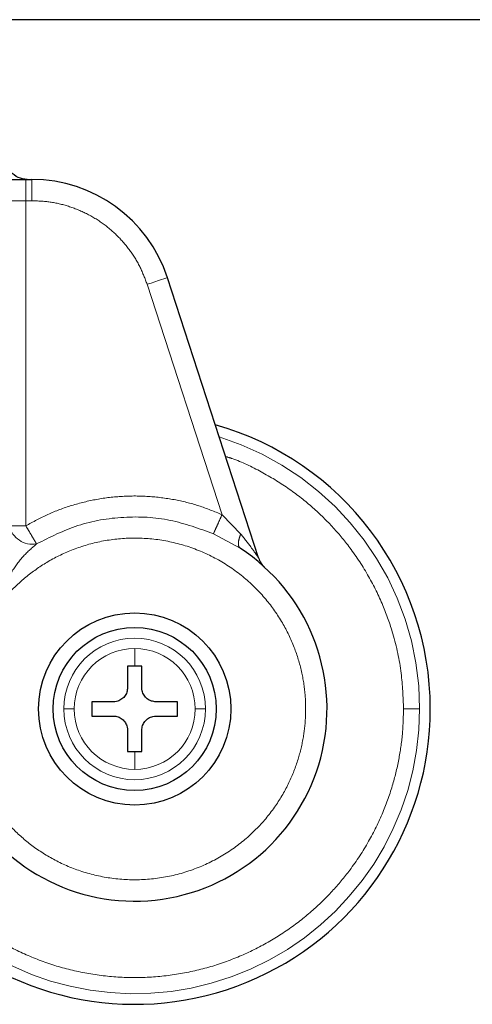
# Model space of a CAD drawing. Header units: millimetres. Extents: x 18 to 263, y 61 to 154.
# Tile 45 of 74: x 164.56 to 165.66, y 61.19 to 63.59. Entities that reach past the tile are written whole.
import ezdxf

# ---------------------------------------------------------------- set-up
doc = ezdxf.new("R2010")
doc.units = ezdxf.units.MM
doc.linetypes.add('PHANTOM', pattern=[12.7, 6.35, -1.27, 1.27, -1.27, 1.27, -1.27])

msp = doc.modelspace()

# ---------------------------------------------------------------- linework, layer by layer
at = {"color": 7, "linetype": 'Continuous', "lineweight": 25}
for p, q in [((195.9919, 63.5863), (164.0738, 63.5863)), ((164.5708, 63.1972), (164.5856, 63.1972)), ((165.1376, 62.2745), (164.9157, 62.9574)), ((164.8359, 62.0105), (164.8186, 62.0105)), ((164.8186, 62.0105), (164.8186, 61.9584)), ((164.8533, 62.0105), (164.8359, 62.0105)), ((164.8533, 61.9584), (164.8533, 62.0105)), ((164.7839, 61.9237), (164.7318, 61.9237)), ((164.7318, 61.9237), (164.7318, 61.889)), ((164.94, 61.9237), (164.888, 61.9237)), ((164.94, 61.889), (164.94, 61.9237)), ((164.7318, 61.889), (164.7839, 61.889)), ((164.888, 61.889), (164.94, 61.889)), ((164.8186, 61.8543), (164.8186, 61.8022)), ((164.8533, 61.8022), (164.8533, 61.8543)), ((164.8186, 61.8022), (164.8359, 61.8022)), ((164.8359, 61.8022), (164.8533, 61.8022))]:
    msp.add_line(p, q, dxfattribs=at)
at = {"color": 8, "linetype": 'PHANTOM', "lineweight": 18}
for p, q in [((164.5708, 63.1972), (164.5708, 63.1452)), ((164.5856, 63.1972), (164.5856, 63.1452)), ((164.5708, 63.1452), (164.53, 63.1452)), ((164.5708, 62.3526), (164.5708, 63.1452)), ((164.5856, 63.1452), (164.5708, 63.1452)), ((165.0486, 62.3798), (164.8662, 62.9414)), ((165.0942, 62.3326), (165.0486, 62.3798)), ((164.53, 62.3526), (164.5708, 62.3526)), ((165.0276, 62.333), (165.093, 62.298)), ((164.8359, 62.0537), (164.8359, 62.0105)), ((164.8359, 61.8022), (164.8359, 61.759))]:
    msp.add_line(p, q, dxfattribs=at)
at = {"color": 8, "linetype": 'PHANTOM', "lineweight": 18, "flags": 128}
msp.add_lwpolyline([(164.8662, 62.9414), (164.8758, 62.9445), (164.8851, 62.9475), (164.8937, 62.9503), (164.9012, 62.9527), (164.9073, 62.9547), (164.9119, 62.9562), (164.9147, 62.9571), (164.9157, 62.9574)], dxfattribs=at)
at = {"color": 7, "linetype": 'Continuous', "lineweight": 25}
for radius in [0.2342, 0.1987]:
    msp.add_circle((164.8359, 61.9063), radius, dxfattribs=at)
for centre, radius, start, end in [((164.5856, 62.8502), 0.347, 18, 90), ((164.8359, 61.9063), 0.72, 0, 74.1888), ((164.8359, 61.9063), 0.4685, 209.1217, 56.7142), ((165.1871, 62.2906), 0.0521, 198, 227.5737), ((164.8359, 61.9063), 0.72, 228.7799, 0)]:
    msp.add_arc(centre, radius, start, end, dxfattribs=at)
at = {"color": 8, "linetype": 'PHANTOM', "lineweight": 18}
for centre, radius, start, end in [((164.8359, 61.9063), 0.6941, 0, 72.7462), ((164.5876, 62.367), 0.0593, 194.1112, 279.1062), ((164.8359, 61.9063), 0.1725, 360, 180), ((164.8359, 61.9063), 0.1473, 90, 180), ((164.8359, 61.9063), 0.1473, 0, 90), ((164.8359, 61.9063), 0.6941, 227.9991, 0), ((164.8359, 61.9063), 0.1725, 180, 360), ((164.8359, 61.9063), 0.1473, 180, 270), ((164.8359, 61.9063), 0.1473, 270, 0)]:
    msp.add_arc(centre, radius, start, end, dxfattribs=at)
at = {"color": 7, "linetype": 'Continuous', "lineweight": 25}
for points, knots in [([(164.5739, 63.1972), (164.5665, 63.1981), (164.5512, 63.2), (164.5337, 63.2141), (164.5236, 63.2316), (164.5224, 63.2435), (164.5219, 63.2493)], [0, 0, 0, 0, 0.270255, 0.562434, 0.789736, 1, 1, 1, 1]), ([(164.4893, 63.1972), (164.4945, 63.1972), (164.505, 63.1972), (164.5252, 63.1972), (164.5475, 63.1972), (164.5631, 63.1972), (164.5708, 63.1972)], [0, 0, 0, 0, 0.246817, 0.500004, 0.753177, 1, 1, 1, 1]), ([(164.8186, 61.9584), (164.8182, 61.9545), (164.8174, 61.9467), (164.8115, 61.9364), (164.8027, 61.9285), (164.793, 61.9243), (164.7865, 61.9239), (164.7839, 61.9237)], [0, 0, 0, 0, 0.2141783, 0.4283888, 0.6418684, 0.8550501, 1, 1, 1, 1]), ([(164.888, 61.9237), (164.8841, 61.9241), (164.8763, 61.9248), (164.8659, 61.9308), (164.8581, 61.9395), (164.8539, 61.9493), (164.8534, 61.9558), (164.8533, 61.9584)], [0, 0, 0, 0, 0.214179, 0.428391, 0.641869, 0.855043, 1, 1, 1, 1]), ([(164.7839, 61.889), (164.7877, 61.8886), (164.7955, 61.8879), (164.8059, 61.8819), (164.8137, 61.8732), (164.8179, 61.8634), (164.8184, 61.8569), (164.8186, 61.8543)], [0, 0, 0, 0, 0.21416, 0.428372, 0.641869, 0.855042, 1, 1, 1, 1]), ([(164.8533, 61.8543), (164.8536, 61.8582), (164.8544, 61.866), (164.8604, 61.8763), (164.8691, 61.8842), (164.8789, 61.8884), (164.8853, 61.8888), (164.888, 61.889)], [0, 0, 0, 0, 0.2141783, 0.4283888, 0.6418684, 0.8550501, 1, 1, 1, 1])]:
    msp.add_open_spline(points, degree=3, knots=knots, dxfattribs=at)
at = {"color": 8, "linetype": 'PHANTOM', "lineweight": 18}
for points, knots in [([(164.8662, 62.9414), (164.861, 62.9552), (164.8504, 62.9834), (164.8263, 63.0227), (164.796, 63.0588), (164.7598, 63.0899), (164.719, 63.1148), (164.6753, 63.1324), (164.6305, 63.1432), (164.6004, 63.1445), (164.5856, 63.1452)], [0, 0, 0, 0, 0.119582, 0.243689, 0.37101, 0.499999, 0.62899, 0.756311, 0.880419, 1, 1, 1, 1]), ([(165.0572, 62.5218), (165.0625, 62.5201), (165.0927, 62.5108), (165.144, 62.4853), (165.2089, 62.4464), (165.2666, 62.4013), (165.317, 62.3524), (165.3643, 62.2956), (165.4063, 62.2314), (165.4409, 62.1608), (165.4686, 62.082), (165.4872, 61.9973), (165.4896, 61.9354), (165.4907, 61.9063)], [0, 0, 0, 0, 0.020833, 0.118142, 0.21264, 0.303844, 0.391387, 0.475012, 0.579687, 0.677479, 0.768503, 0.891386, 1, 1, 1, 1]), ([(164.5708, 62.3526), (164.5885, 62.3623), (164.6243, 62.382), (164.6825, 62.4034), (164.7434, 62.4184), (164.8063, 62.4258), (164.8696, 62.4256), (164.9319, 62.4176), (164.9921, 62.403), (165.0299, 62.3875), (165.0486, 62.3798)], [0, 0, 0, 0, 0.121854, 0.246364, 0.372713, 0.5, 0.627287, 0.753636, 0.878146, 1, 1, 1, 1]), ([(165.0486, 62.3798), (165.0462, 62.3744), (165.0412, 62.3633), (165.0346, 62.3486), (165.0295, 62.3374), (165.0282, 62.3344), (165.0276, 62.333)], [0, 0, 0, 0, 0.242143, 0.499993, 0.757849, 1, 1, 1, 1]), ([(164.597, 62.3085), (164.5962, 62.3098), (164.5945, 62.3126), (164.5883, 62.3231), (164.58, 62.337), (164.5738, 62.3475), (164.5708, 62.3526)], [0, 0, 0, 0, 0.242445, 0.500406, 0.758152, 1, 1, 1, 1]), ([(164.597, 62.3085), (164.6299, 62.3251), (164.6968, 62.3589), (164.809, 62.3774), (164.9227, 62.3718), (164.993, 62.3458), (165.0276, 62.333)], [0, 0, 0, 0, 0.246377, 0.500001, 0.753623, 1, 1, 1, 1]), ([(165.0942, 62.3326), (165.0927, 62.3286), (165.0896, 62.3205), (165.0881, 62.3101), (165.089, 62.302), (165.0917, 62.2993), (165.093, 62.298)], [0, 0, 0, 0, 0.244998, 0.49999, 0.755015, 1, 1, 1, 1]), ([(165.1376, 62.2745), (165.1375, 62.2746), (165.1372, 62.275), (165.1351, 62.2782), (165.1296, 62.2861), (165.1164, 62.3049), (165.1031, 62.3215), (165.0942, 62.3326)], [0, 0, 0, 0, 0.058915, 0.125005, 0.250203, 0.500598, 1, 1, 1, 1]), ([(164.4723, 61.7034), (164.4815, 61.6883), (164.5007, 61.6567), (164.5386, 61.6129), (164.5855, 61.5715), (164.6423, 61.5355), (164.708, 61.5078), (164.7808, 61.4913), (164.8578, 61.4881), (164.9353, 61.4994), (165.009, 61.525), (165.0755, 61.563), (165.132, 61.6106), (165.1771, 61.6644), (165.2107, 61.7212), (165.2336, 61.7782), (165.247, 61.8332), (165.2529, 61.8862), (165.2522, 61.9397), (165.244, 61.9957), (165.2268, 62.0546), (165.1988, 62.1144), (165.159, 62.1724), (165.1073, 62.2252), (165.0448, 62.2694), (164.9738, 62.3019), (164.8978, 62.3206), (164.8209, 62.3248), (164.7468, 62.3153), (164.6787, 62.294), (164.6188, 62.2637), (164.5681, 62.227), (164.5262, 62.187), (164.5041, 62.1575), (164.4935, 62.1434)], [0, 0, 0, 0, 0.024626, 0.051455, 0.080502, 0.111688, 0.144811, 0.179531, 0.215376, 0.25177, 0.288076, 0.323673, 0.358006, 0.390637, 0.421263, 0.449718, 0.475951, 0.499998, 0.52406, 0.550308, 0.578778, 0.609419, 0.642062, 0.676405, 0.712009, 0.748318, 0.78471, 0.82055, 0.855261, 0.888371, 0.919543, 0.948576, 0.975389, 1, 1, 1, 1]), ([(164.4935, 62.1434), (164.4991, 62.1606), (164.5102, 62.1944), (164.535, 62.2399), (164.5634, 62.2798), (164.586, 62.2991), (164.597, 62.3085)], [0, 0, 0, 0, 0.265014, 0.521284, 0.766879, 1, 1, 1, 1]), ([(165.4907, 61.9063), (165.4902, 61.887), (165.4892, 61.847), (165.4805, 61.7855), (165.4651, 61.7203), (165.4409, 61.6519), (165.4063, 61.5813), (165.3643, 61.5171), (165.317, 61.4603), (165.2666, 61.4114), (165.2088, 61.3664), (165.1441, 61.3269), (165.0732, 61.2943), (164.9971, 61.27), (164.9174, 61.2549), (164.8359, 61.2498), (164.7544, 61.2549), (164.6747, 61.27), (164.5987, 61.2943), (164.5276, 61.3268), (164.4632, 61.3666), (164.4169, 61.4011), (164.3941, 61.4238), (164.3885, 61.4294)], [0, 0, 0, 0, 0.038195, 0.078918, 0.122126, 0.170129, 0.221696, 0.276885, 0.320981, 0.367142, 0.415234, 0.465063, 0.516374, 0.568856, 0.622148, 0.675856, 0.729563, 0.782855, 0.835338, 0.886648, 0.936478, 0.984569, 1, 1, 1, 1]), ([(164.6886, 61.9063), (164.6855, 61.9063), (164.6791, 61.9063), (164.6695, 61.9063), (164.6657, 61.9063), (164.6634, 61.9063)], [0, 0, 0, 0, 0.276678, 0.562559, 1, 1, 1, 1]), ([(165.0084, 61.9063), (165.0071, 61.9063), (165.0045, 61.9063), (164.9963, 61.9063), (164.9881, 61.9063), (164.9832, 61.9063)], [0, 0, 0, 0, 0.27666, 0.562533, 1, 1, 1, 1]), ([(165.4907, 61.9063), (165.4958, 61.9063), (165.5062, 61.9063), (165.5185, 61.9063), (165.5268, 61.9063), (165.529, 61.9063), (165.53, 61.9063)], [0, 0, 0, 0, 0.272462, 0.561872, 0.787526, 1, 1, 1, 1])]:
    msp.add_open_spline(points, degree=3, knots=knots, dxfattribs=at)

doc.saveas('drawing.dxf')
